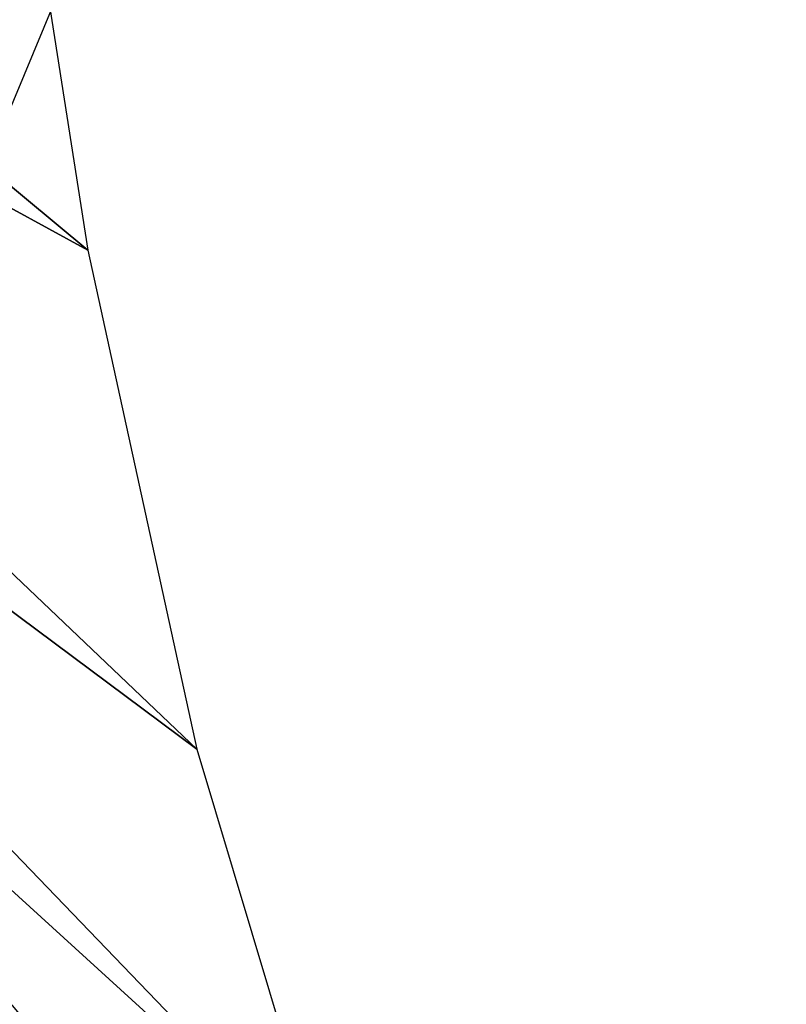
# Model space of a CAD drawing. Header units: millimetres. Extents: x -706 to 765, y -468 to 469.
# Tile 52 of 256: x -491 to -482, y -41 to -28. Entities that reach past the tile are written whole.
import ezdxf

# ---------------------------------------------------------------- set-up
doc = ezdxf.new("R2010")
doc.units = ezdxf.units.MM
doc.layers.add('SHUT_LAYER', color=7, linetype='Continuous')

msp = doc.modelspace()

# ---------------------------------------------------------------- meshes
at = {"layer": 'SHUT_LAYER'}
mesh = msp.add_polyface(dxfattribs=at)
corners = [(-481.846, 50.994, 53.5), (-499.109, 34.189, 54.341), (-497.727, 35.487, 59.563), (-483.882, 49.082, 45.807), (-500.422, 32.062, 49.379), (-485.817, 45.949, 38.498), (-487.602, 41.672, 31.753), (-501.634, 29.158, 44.8), (-489.194, 36.355, 25.738), (-502.715, 25.549, 40.716), (-490.554, 30.131, 20.601), (-503.638, 21.324, 37.229), (-494.891, 35.488, 70.278), (-496.308, 35.924, 64.924), (-498.626, 19.907, 64.745), (-497.83, 19.663, 67.749), (-499.422, 19.662, 61.737), (-493.508, 34.191, 75.501), (-497.055, 18.935, 70.68), (-500.197, 18.934, 58.806), (-492.195, 32.065, 80.463), (-496.318, 17.742, 73.464), (-490.982, 29.162, 85.043), (-495.637, 16.113, 76.034), (-491.648, 23.153, 16.468), (-504.381, 16.586, 34.423), (-489.901, 25.554, 89.127), (-495.031, 14.088, 78.326), (-488.978, 21.329, 92.615), (-494.513, 11.718, 80.283), (-492.449, 15.591, 13.442), (-504.925, 11.453, 32.368), (-488.235, 16.592, 95.421), (-494.096, 9.06, 81.858), (-487.691, 11.459, 97.477), (-493.791, 6.18, 83.011), (-492.937, 7.633, 11.596), (-505.256, 6.05, 31.115), (-487.359, 6.057, 98.731), (-493.604, 3.148, 83.715), (-493.101, -0.526, 10.976), (-505.368, 0.511, 30.695), (-487.248, 0.518, 99.153), (-493.542, 0.04, 83.951), (-487.359, -5.021, 98.732), (-493.604, -3.068, 83.715), (-492.937, -8.685, 11.598), (-505.256, -5.028, 31.117), (-487.691, -10.424, 97.478), (-493.791, -6.099, 83.012), (-492.448, -16.642, 13.446), (-504.924, -10.43, 32.371), (-488.235, -15.557, 95.423), (-494.096, -8.98, 81.858), (-488.978, -20.294, 92.617), (-494.513, -11.638, 80.284), (-491.646, -24.203, 16.474), (-504.38, -15.563, 34.427), (-489.901, -24.519, 89.129), (-495.031, -14.009, 78.327), (-490.982, -28.128, 85.045), (-495.637, -16.033, 76.035), (-490.552, -31.181, 20.609), (-503.637, -20.299, 37.234), (-492.194, -31.031, 80.466), (-496.317, -17.663, 73.466), (-493.507, -33.158, 75.504), (-497.054, -18.856, 70.681), (-494.89, -34.455, 70.281), (-497.83, -19.584, 67.751), (-499.107, -33.16, 54.35), (-497.724, -34.456, 59.572), (-499.42, -19.584, 61.742), (-496.307, -34.892, 64.927), (-498.625, -19.829, 64.746), (-489.191, -37.403, 25.748), (-502.713, -24.524, 40.723), (-487.599, -42.718, 31.765), (-501.632, -28.132, 44.808), (-500.42, -31.034, 49.387), (-485.813, -46.993, 38.511), (-483.878, -50.124, 45.821), (-481.842, -52.034, 53.514)]
mesh.append_faces([[corners[k] for k in face] for face in [(0, 1, 2), (3, 4, 1), (5, 6, 7), (5, 7, 4), (6, 8, 9), (6, 9, 7), (8, 10, 11), (8, 11, 9), (12, 13, 14), (12, 14, 15), (13, 2, 16), (13, 16, 14), (17, 12, 15), (17, 15, 18), (2, 1, 19), (20, 17, 18), (20, 18, 21), (22, 20, 21), (22, 21, 23), (10, 24, 25), (26, 22, 23), (26, 23, 27), (28, 26, 27), (28, 27, 29), (24, 30, 31), (32, 29, 33), (34, 33, 35), (30, 36, 37), (38, 35, 39), (36, 40, 41), (42, 39, 43), (44, 43, 45), (40, 46, 47), (48, 45, 49), (46, 50, 51), (52, 49, 53), (54, 53, 55), (50, 56, 57), (58, 55, 59), (60, 58, 59), (60, 59, 61), (56, 62, 63), (64, 60, 61), (64, 61, 65), (66, 64, 65), (66, 65, 67), (68, 66, 67), (68, 67, 69), (70, 71, 72), (73, 68, 69), (73, 69, 74), (71, 73, 74), (71, 74, 72), (62, 75, 76), (62, 76, 63), (75, 77, 78), (75, 78, 76), (77, 79, 78), (80, 70, 79), (81, 71, 70), (82, 73, 71)]])

doc.saveas('drawing.dxf')
